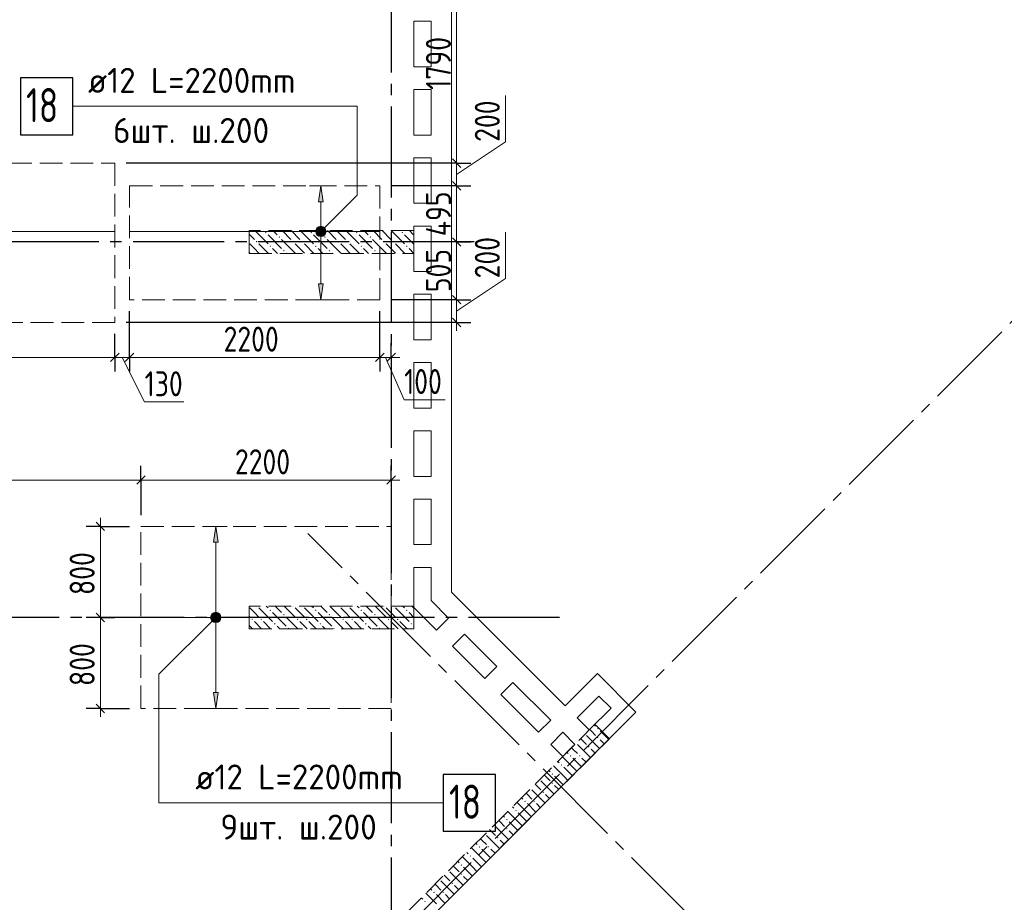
# Model space of a CAD drawing. Header units: millimetres. Extents: x 0 to 43617, y 0 to 59400.
# Tile 14 of 25: x 18558 to 27214, y 29926 to 37684. Entities that reach past the tile are written whole.
import ezdxf

# ---------------------------------------------------------------- set-up
doc = ezdxf.new("R2010")
doc.units = ezdxf.units.MM
doc.linetypes.add('______2', pattern=[270, 200, -70])
doc.linetypes.add('______5', pattern=[1100, 800, -100, 100, -100])
for name, color, linetype, lineweight in [('Standard', 7, 'Continuous', 25), ('ДОП Верх по У', 7, 'Continuous', 25), ('ЖБ Перекрытие верхний уровень', 7, 'Continuous', 35), ('ЖБ Пилон', 7, 'Continuous', 35), ('ЖБ Стена верхний уровень', 7, 'Continuous', 35), ('Оси', 40, '______5', 18), ('Позиционная метка номер позиции', 7, 'Continuous', 13), ('Примечания', 7, 'Continuous', 25)]:
    doc.layers.add(name, color=color, linetype=linetype, lineweight=lineweight)
doc.styles.add('GOST 2.304-81', font='txt')
doc.styles.add('ISOCPEUR', font='txt')

msp = doc.modelspace()

# ---------------------------------------------------------------- hatches: boundary and pattern name
at = {"layer": 'ДОП Верх по У', "linetype": 'Continuous', "lineweight": 13, "transparency": 33554687}
for points in [[(21225.8, 36083), (21205.8, 36223), (21185.8, 36083)], [(21168.3, 35823), (21243.3, 35823), (21238, 35841.8)], [(21168.3, 35823), (21238, 35841.8), (21173.6, 35841.8)], [(21173.6, 35841.8), (21238, 35841.8), (21224.5, 35855.3)], [(21173.6, 35841.8), (21224.5, 35855.3), (21187.1, 35855.3)], [(21187.1, 35855.3), (21224.5, 35855.3), (21205.8, 35860.5)], [(21173.6, 35804.3), (21243.3, 35823), (21168.3, 35823)], [(21173.6, 35804.3), (21238, 35804.3), (21243.3, 35823)], [(21187.1, 35790.8), (21238, 35804.3), (21173.6, 35804.3)], [(21187.1, 35790.8), (21224.5, 35790.8), (21238, 35804.3)], [(21224.5, 35790.8), (21187.1, 35790.8), (21205.8, 35785.5)], [(20301.6, 33090), (20281.6, 33230), (20261.6, 33090)], [(20249.3, 32448.8), (20313.8, 32448.8), (20300.3, 32462.3)], [(20249.3, 32448.8), (20300.3, 32462.3), (20262.8, 32462.3)], [(20262.8, 32462.3), (20300.3, 32462.3), (20281.6, 32467.5)], [(20244.1, 32430), (20319.1, 32430), (20313.8, 32448.8)], [(20244.1, 32430), (20313.8, 32448.8), (20249.3, 32448.8)], [(20249.3, 32411.3), (20319.1, 32430), (20244.1, 32430)], [(20249.3, 32411.3), (20313.8, 32411.3), (20319.1, 32430)], [(20262.8, 32397.8), (20313.8, 32411.3), (20249.3, 32411.3)], [(20262.8, 32397.8), (20300.3, 32397.8), (20313.8, 32411.3)], [(20300.3, 32397.8), (20262.8, 32397.8), (20281.6, 32392.5)]]:
    msp.add_hatch(color=7, dxfattribs=at).paths.add_polyline_path(points)
for points in [[(21225.8, 35363), (21205.8, 35223), (21185.8, 35363)], [(20301.6, 31770), (20281.6, 31630), (20261.6, 31770)]]:
    msp.add_hatch(color=7, dxfattribs=at).paths.add_polyline_path(points, flags=16)
at = {"layer": 'ЖБ Пилон', "linetype": 'Continuous', "lineweight": 18, "transparency": 33554687}
for points in [[(20714.5, 35813.1), (20721, 35819.6), (20727.4, 35813.1), (20721, 35806.6)], [(20834.5, 35773.1), (20840.9, 35779.6), (20847.4, 35773.1), (20840.9, 35766.6)], [(21114.5, 35813.1), (21121, 35819.6), (21127.4, 35813.1), (21121, 35806.6)], [(21234.5, 35773.1), (21240.9, 35779.6), (21247.4, 35773.1), (21240.9, 35766.6)], [(21514.5, 35813.1), (21521, 35819.6), (21527.4, 35813.1), (21521, 35806.6)], [(21634.5, 35773.1), (21640.9, 35779.6), (21647.4, 35773.1), (21640.9, 35766.6)], [(21914.5, 35813.1), (21921, 35819.6), (21927.4, 35813.1), (21921, 35806.6)], [(20634.5, 35733.1), (20640.9, 35739.6), (20647.4, 35733.1), (20640.9, 35726.6)], [(20754.4, 35693.1), (20760.9, 35699.6), (20767.4, 35693.1), (20760.9, 35686.6)], [(20954.4, 35733.1), (20960.9, 35739.6), (20967.4, 35733.1), (20960.9, 35726.6)], [(21034.5, 35733.1), (21040.9, 35739.6), (21047.4, 35733.1), (21040.9, 35726.6)], [(21154.4, 35693.1), (21160.9, 35699.6), (21167.4, 35693.1), (21160.9, 35686.6)], [(21354.4, 35733.1), (21360.9, 35739.6), (21367.4, 35733.1), (21360.9, 35726.6)], [(21434.5, 35733.1), (21440.9, 35739.6), (21447.4, 35733.1), (21440.9, 35726.6)], [(21554.4, 35693.1), (21560.9, 35699.6), (21567.4, 35693.1), (21560.9, 35686.6)], [(21754.4, 35733.1), (21760.9, 35739.6), (21767.4, 35733.1), (21760.9, 35726.6)], [(21834.5, 35733.1), (21840.9, 35739.6), (21847.4, 35733.1), (21840.9, 35726.6)], [(21954.4, 35693.1), (21960.9, 35699.6), (21967.4, 35693.1), (21960.9, 35686.6)], [(20874.5, 35653.1), (20881, 35659.6), (20887.5, 35653.1), (20881, 35646.6)], [(21274.5, 35653.1), (21281, 35659.6), (21287.5, 35653.1), (21281, 35646.6)], [(21674.5, 35653.1), (21681, 35659.6), (21687.5, 35653.1), (21681, 35646.6)], [(20644.3, 32530), (20640.9, 32526.6), (20637.6, 32530)], [(20754.4, 32493.1), (20760.9, 32499.6), (20767.4, 32493.1), (20760.9, 32486.6)], [(20964.3, 32530), (20960.9, 32526.6), (20957.6, 32530)], [(21044.3, 32530), (21040.9, 32526.6), (21037.6, 32530)], [(21154.4, 32493.1), (21160.9, 32499.6), (21167.4, 32493.1), (21160.9, 32486.6)], [(21364.3, 32530), (21360.9, 32526.6), (21357.6, 32530)], [(21444.3, 32530), (21440.9, 32526.6), (21437.6, 32530)], [(21554.4, 32493.1), (21560.9, 32499.6), (21567.4, 32493.1), (21560.9, 32486.6)], [(21764.3, 32530), (21760.9, 32526.6), (21757.6, 32530)], [(21844.3, 32530), (21840.9, 32526.6), (21837.6, 32530)], [(21954.4, 32493.1), (21960.9, 32499.6), (21967.4, 32493.1), (21960.9, 32486.6)], [(20594.5, 32413.1), (20601, 32419.6), (20607.5, 32413.1), (20601, 32406.6)], [(20674.5, 32413.1), (20681, 32419.6), (20687.5, 32413.1), (20681, 32406.6)], [(20794.5, 32373.1), (20801, 32379.6), (20807.5, 32373.1), (20801, 32366.6)], [(20874.5, 32453.1), (20881, 32459.6), (20887.5, 32453.1), (20881, 32446.6)], [(20994.5, 32413.1), (21001, 32419.6), (21007.5, 32413.1), (21001, 32406.6)], [(21074.5, 32413.1), (21081, 32419.6), (21087.5, 32413.1), (21081, 32406.6)], [(21194.5, 32373.1), (21201, 32379.6), (21207.5, 32373.1), (21201, 32366.6)], [(21274.5, 32453.1), (21281, 32459.6), (21287.5, 32453.1), (21281, 32446.6)], [(21394.5, 32413.1), (21401, 32419.6), (21407.5, 32413.1), (21401, 32406.6)], [(21474.5, 32413.1), (21481, 32419.6), (21487.5, 32413.1), (21481, 32406.6)], [(21594.5, 32373.1), (21601, 32379.6), (21607.5, 32373.1), (21601, 32366.6)], [(21674.5, 32453.1), (21681, 32459.6), (21687.5, 32453.1), (21681, 32446.6)], [(21794.5, 32413.1), (21801, 32419.6), (21807.5, 32413.1), (21801, 32406.6)], [(21874.5, 32413.1), (21881, 32419.6), (21887.5, 32413.1), (21881, 32406.6)], [(21994.5, 32373.1), (22001, 32379.6), (22007.5, 32373.1), (22001, 32366.6)], [(20914.5, 32333.1), (20921, 32339.6), (20927.4, 32333.1), (20924.3, 32330), (20917.6, 32330)], [(21314.5, 32333.1), (21321, 32339.6), (21327.4, 32333.1), (21324.3, 32330), (21317.6, 32330)], [(21714.5, 32333.1), (21721, 32339.6), (21727.4, 32333.1), (21724.3, 32330), (21717.6, 32330)]]:
    msp.add_hatch(color=7, dxfattribs=at).paths.add_polyline_path(points, flags=16)
at = {"layer": 'ЖБ Стена верхний уровень', "linetype": 'Continuous', "lineweight": 18, "transparency": 33554687}
for points in [[(23634.5, 31453.1), (23640.9, 31459.6), (23647.4, 31453.1), (23640.9, 31446.6)], [(23634.5, 31373.1), (23640.9, 31379.6), (23647.4, 31373.1), (23640.9, 31366.6)], [(23554.4, 31293.1), (23560.9, 31299.6), (23567.4, 31293.1), (23560.9, 31286.6)], [(23394.5, 31213.1), (23401, 31219.6), (23407.5, 31213.1), (23401, 31206.6)], [(23474.5, 31213.1), (23481, 31219.6), (23487.5, 31213.1), (23481, 31206.6)], [(23314.5, 31133.1), (23321, 31139.6), (23327.4, 31133.1), (23321, 31126.6)], [(23234.5, 31053.1), (23240.9, 31059.6), (23247.4, 31053.1), (23240.9, 31046.6)], [(23234.5, 30973.1), (23240.9, 30979.6), (23247.4, 30973.1), (23240.9, 30966.6)], [(22994.5, 30813.1), (23001, 30819.6), (23007.5, 30813.1), (23001, 30806.6)], [(23074.5, 30813.1), (23081, 30819.6), (23087.5, 30813.1), (23081, 30806.6)], [(23154.4, 30893.1), (23160.9, 30899.6), (23167.4, 30893.1), (23160.9, 30886.6)], [(22914.5, 30733.1), (22921, 30739.6), (22927.4, 30733.1), (22921, 30726.6)], [(22834.5, 30653.1), (22840.9, 30659.6), (22847.4, 30653.1), (22840.9, 30646.6)], [(22834.5, 30573.1), (22840.9, 30579.6), (22847.4, 30573.1), (22840.9, 30566.6)], [(22754.4, 30493.1), (22760.9, 30499.6), (22767.4, 30493.1), (22760.9, 30486.6)], [(22594.5, 30413.1), (22601, 30419.6), (22607.5, 30413.1), (22601, 30406.6)], [(22674.5, 30413.1), (22681, 30419.6), (22687.5, 30413.1), (22681, 30406.6)], [(22514.5, 30333.1), (22521, 30339.6), (22527.4, 30333.1), (22521, 30326.6)], [(22434.5, 30253.1), (22440.9, 30259.6), (22447.4, 30253.1), (22440.9, 30246.6)], [(22434.5, 30173.1), (22440.9, 30179.6), (22447.4, 30173.1), (22440.9, 30166.6)], [(22354.4, 30093.1), (22360.9, 30099.6), (22367.4, 30093.1), (22360.9, 30086.6)], [(22194.5, 30013.1), (22201, 30019.6), (22207.5, 30013.1), (22201, 30006.6)], [(22274.5, 30013.1), (22281, 30019.6), (22287.5, 30013.1), (22281, 30006.6)], [(22114.5, 29933.1), (22121, 29939.6), (22127.4, 29933.1), (22121, 29926.6)]]:
    msp.add_hatch(color=7, dxfattribs=at).paths.add_polyline_path(points, flags=16)
at = {"layer": 'Позиционная метка номер позиции', "linetype": 'Continuous', "lineweight": 13, "transparency": 33554687}
for points in [[(21162.5, 35834.5), (21237.6, 35791.2), (21174, 35854.8)], [(21174, 35854.8), (21249.1, 35811.6), (21194.3, 35866.3)], [(21174, 35854.8), (21237.6, 35791.2), (21249.1, 35811.6)], [(21194.3, 35866.3), (21249.1, 35811.6), (21249.1, 35834.5)], [(21194.3, 35866.3), (21249.1, 35834.5), (21217.2, 35866.3)], [(21217.2, 35866.3), (21249.1, 35834.5), (21237.6, 35854.8)], [(21162.5, 35811.6), (21217.2, 35779.7), (21162.5, 35834.5)], [(21162.5, 35834.5), (21217.2, 35779.7), (21237.6, 35791.2)], [(21194.3, 35779.7), (21162.5, 35811.6), (21174, 35791.2)], [(21162.5, 35811.6), (21194.3, 35779.7), (21217.2, 35779.7)], [(20313.4, 32398.2), (20249.8, 32461.8), (20238.3, 32441.5)], [(20324.9, 32418.6), (20270.1, 32473.3), (20249.8, 32461.8)], [(20324.9, 32418.6), (20249.8, 32461.8), (20313.4, 32398.2)], [(20324.9, 32441.5), (20293, 32473.3), (20270.1, 32473.3)], [(20324.9, 32441.5), (20270.1, 32473.3), (20324.9, 32418.6)], [(20293, 32473.3), (20324.9, 32441.5), (20313.4, 32461.8)], [(20313.4, 32398.2), (20238.3, 32441.5), (20293, 32386.7)], [(20293, 32386.7), (20238.3, 32441.5), (20238.3, 32418.6)], [(20293, 32386.7), (20238.3, 32418.6), (20270.1, 32386.7)], [(20270.1, 32386.7), (20238.3, 32418.6), (20249.8, 32398.2)]]:
    msp.add_hatch(color=7, dxfattribs=at).paths.add_polyline_path(points)

# ---------------------------------------------------------------- linework, layer by layer
at = {"layer": 'Standard', "color": 7, "linetype": 'Continuous', "lineweight": 13, "transparency": 33554687}
for p, q in [((22399, 38213), (22399, 36423)), ((22828.9, 36610.2), (22828.9, 37016.8)), ((22399, 36323), (22828.9, 36610.2)), ((22399, 36423), (22399, 36223)), ((22399, 36223), (22399, 35730)), ((22828.9, 35410.2), (22828.9, 35816.8)), ((22399, 35730), (22399, 35223)), ((22399, 35123), (22828.9, 35410.2)), ((22399, 35223), (22399, 35023)), ((22399, 35023), (22399, 34948)), ((16324, 34715.9), (19394, 34715.9)), ((19394, 34715.9), (19524, 34715.9)), ((19459, 34715.9), (19656.3, 34323.6)), ((19524, 34715.9), (21724, 34715.9)), ((21724, 34715.9), (21824, 34715.9)), ((21774, 34715.9), (21937.7, 34343.2)), ((21824, 34715.9), (21899, 34715.9)), ((19656.3, 34323.6), (20000.4, 34323.6)), ((21937.7, 34343.2), (22297.4, 34343.2)), ((16324, 33637.7), (19624, 33637.7)), ((19624, 33637.7), (21824, 33637.7)), ((21824, 33637.7), (21899, 33637.7)), ((19266.9, 33230), (19266.9, 33305)), ((19266.9, 32430), (19266.9, 31630)), ((19266.9, 31630), (19266.9, 31555))]:
    msp.add_line(p, q, dxfattribs=at)
at = {"layer": 'Standard', "color": 7, "linetype": 'Continuous', "lineweight": 25, "transparency": 33554687}
for p, q in [((22361.5, 36460.5), (22436.5, 36385.5)), ((22361.5, 36260.5), (22436.5, 36185.5)), ((22361.5, 35767.5), (22436.5, 35692.5)), ((22361.5, 35260.5), (22436.5, 35185.5)), ((22361.5, 35060.5), (22436.5, 34985.5)), ((19356.5, 34678.4), (19431.5, 34753.4)), ((19486.5, 34678.4), (19561.5, 34753.4)), ((21686.5, 34678.4), (21761.5, 34753.4)), ((21786.5, 34678.4), (21861.5, 34753.4)), ((19586.5, 33600.2), (19661.5, 33675.2)), ((21786.5, 33600.2), (21861.5, 33675.2)), ((19229.4, 33267.5), (19304.4, 33192.5)), ((19229.4, 32467.5), (19304.4, 32392.5)), ((19229.4, 31667.5), (19304.4, 31592.5))]:
    msp.add_line(p, q, dxfattribs=at)
at = {"layer": 'Standard', "color": 251, "linetype": 'Continuous', "lineweight": -3, "true_color": 0x656565, "transparency": 33554687}
for p, q in [((22399, 36423), (22274, 36423)), ((22399, 36423), (22524, 36423)), ((22399, 36223), (22274, 36223)), ((22399, 36223), (22524, 36223)), ((22399, 35730), (22274, 35730)), ((22399, 35730), (22524, 35730)), ((22399, 35730), (22399, 35730)), ((22399, 35223), (21824, 35223)), ((22399, 35223), (22274, 35223)), ((22399, 35223), (22524, 35223)), ((21724, 34715.9), (21724, 35123)), ((22399, 35023), (19494, 35023)), ((22399, 35023), (22274, 35023)), ((22399, 35023), (22524, 35023)), ((19394, 34715.9), (19394, 34840.9)), ((19524, 34715.9), (19524, 34840.9)), ((21724, 34715.9), (21724, 34840.9)), ((21824, 34715.9), (21824, 34840.9)), ((19394, 34715.9), (19394, 34590.9)), ((19524, 34715.9), (19524, 34590.9)), ((21724, 34715.9), (21724, 34590.9)), ((21824, 34715.9), (21824, 34590.9)), ((21824, 34715.9), (21824, 34715.9)), ((19624, 33637.7), (19624, 33762.7)), ((21824, 33637.7), (21824, 33762.7)), ((19624, 33637.7), (19624, 33512.7)), ((19624, 33637.7), (19624, 33330)), ((21824, 33637.7), (21824, 33512.7)), ((21824, 33637.7), (21824, 33637.7)), ((19266.9, 33230), (19141.9, 33230)), ((19266.9, 33230), (19391.9, 33230)), ((19266.9, 33230), (19524, 33230)), ((19266.9, 32430), (19141.9, 32430)), ((19266.9, 32430), (19391.9, 32430)), ((19266.9, 32430), (19266.9, 32430)), ((19266.9, 31630), (19141.9, 31630)), ((19266.9, 31630), (19391.9, 31630)), ((19266.9, 31630), (19524, 31630))]:
    msp.add_line(p, q, dxfattribs=at)
for points in [[(22399, 36423), (22382, 36423), (22382, 36423), (22382, 36423), (22382, 36423), (19494, 36423)], [(22399, 36223), (22382, 36223), (22382, 36223), (22382, 36223), (22382, 36223), (21824, 36223)], [(19524, 34715.9), (19524, 34732.9), (19524, 34732.9), (19524, 35123)], [(19394, 34715.9), (19394, 34732.9), (19394, 34732.9), (19394, 34923)]]:
    msp.add_lwpolyline(points, dxfattribs=at)
at = {"layer": 'Standard', "color": 7, "linetype": 'Continuous', "lineweight": 13, "transparency": 33554687}
msp.add_lwpolyline([(19266.9, 33230), (19266.9, 32562.8), (19266.9, 32562.8), (19266.9, 32430)], dxfattribs=at)
at = {"layer": 'ДОП Верх по У', "color": 7, "linetype": 'Continuous', "lineweight": 13, "transparency": 33554687}
for p, q in [((19138, 36923), (21224, 36923)), ((20081.6, 30800), (22167.6, 30800))]:
    msp.add_line(p, q, dxfattribs=at)
at = {"layer": 'ДОП Верх по У', "color": 251, "linetype": 'Continuous', "lineweight": 13, "true_color": 0x494949, "transparency": 33554687}
for p, q in [((21205.8, 36223), (21105.8, 36223)), ((21205.8, 36223), (21185.8, 36083)), ((21225.8, 36083), (21205.8, 36223)), ((21205.8, 36223), (21305.8, 36223)), ((21205.8, 36223), (21205.8, 36223)), ((21185.8, 36083), (21225.8, 36083)), ((21205.8, 35853), (21205.8, 36083)), ((21168.3, 35823), (21168.3, 35823)), ((21205.8, 35363), (21205.8, 35793)), ((21243.3, 35823), (21243.3, 35823)), ((21205.8, 35223), (21185.8, 35363)), ((21185.8, 35363), (21225.8, 35363)), ((21225.8, 35363), (21205.8, 35223)), ((21205.8, 35223), (21105.8, 35223)), ((21205.8, 35223), (21305.8, 35223)), ((21205.8, 35223), (21205.8, 35223)), ((20281.6, 33230), (20181.6, 33230)), ((20281.6, 33230), (20261.6, 33090)), ((20301.6, 33090), (20281.6, 33230)), ((20281.6, 33230), (20381.6, 33230)), ((20281.6, 33230), (20281.6, 33230)), ((20261.6, 33090), (20301.6, 33090)), ((20281.6, 32460), (20281.6, 33090)), ((20244.1, 32430), (20244.1, 32430)), ((20281.6, 31770), (20281.6, 32400)), ((20319.1, 32430), (20319.1, 32430)), ((20281.6, 31630), (20261.6, 31770)), ((20261.6, 31770), (20301.6, 31770)), ((20301.6, 31770), (20281.6, 31630)), ((20281.6, 31630), (20181.6, 31630)), ((20281.6, 31630), (20381.6, 31630)), ((20281.6, 31630), (20281.6, 31630))]:
    msp.add_line(p, q, dxfattribs=at)
at = {"layer": 'ДОП Верх по У', "color": 7, "linetype": 'Continuous', "lineweight": 18, "transparency": 33554687}
for p, q in [((19388, 35823), (15500, 35823)), ((21718, 35823), (19530, 35823)), ((19630, 32430), (21818, 32430))]:
    msp.add_line(p, q, dxfattribs=at)
at = {"layer": 'ДОП Верх по У', "color": 7, "linetype": 'Continuous', "lineweight": 25, "transparency": 33554687}
for points in [[(18564, 36673), (19024, 36673), (19024, 37173), (18564, 37173), (18564, 36673)], [(22281.6, 30550), (22741.6, 30550), (22741.6, 31050), (22281.6, 31050), (22281.6, 30550)]]:
    msp.add_lwpolyline(points, dxfattribs=at)
at = {"layer": 'ДОП Верх по У', "color": 251, "linetype": 'Continuous', "lineweight": 13, "true_color": 0x494949, "transparency": 33554687}
for centre in [(21205.8, 35823), (20281.6, 32430)]:
    msp.add_circle(centre, 37.5, dxfattribs=at)
at = {"layer": 'ЖБ Перекрытие верхний уровень', "color": 7, "linetype": 'Continuous', "lineweight": 18, "transparency": 33554687}
for p, q in [((22354, 33070), (22354, 42420)), ((22024, 37670), (22174, 37670)), ((22024, 37270), (22024, 37670)), ((22174, 37670), (22174, 37270)), ((22174, 37270), (22024, 37270)), ((22024, 36670), (22024, 37070)), ((22024, 37070), (22174, 37070)), ((22174, 37070), (22174, 36670)), ((22174, 36670), (22024, 36670)), ((22024, 36470), (22174, 36470)), ((22024, 36070), (22024, 36470)), ((22174, 36470), (22174, 36070)), ((22174, 36070), (22024, 36070)), ((22024, 35470), (22024, 35870)), ((22024, 35870), (22174, 35870)), ((22174, 35870), (22174, 35470)), ((22174, 35470), (22024, 35470)), ((22024, 35270), (22174, 35270)), ((22024, 34870), (22024, 35270)), ((22174, 35270), (22174, 34870)), ((22174, 34870), (22024, 34870)), ((22024, 34270), (22024, 34670)), ((22024, 34670), (22174, 34670)), ((22174, 34670), (22174, 34270)), ((22174, 34270), (22024, 34270)), ((22024, 34070), (22174, 34070)), ((22024, 33670), (22024, 34070)), ((22174, 34070), (22174, 33670)), ((22174, 33670), (22024, 33670)), ((22024, 33070), (22024, 33470)), ((22024, 33470), (22174, 33470)), ((22174, 33470), (22174, 33070)), ((22174, 33070), (22024, 33070)), ((22354, 32653), (22354, 33070)), ((22024, 32516.4), (22024, 32870)), ((22024, 32870), (22174, 32870)), ((22174, 32870), (22174, 32578.5)), ((23353.7, 31653.3), (22354, 32653)), ((22174, 32578.5), (22328.4, 32424.1)), ((22222.3, 32318), (22024, 32516.4)), ((22328.4, 32424.1), (22222.3, 32318)), ((22363.8, 32176.6), (22469.8, 32282.7)), ((22469.8, 32282.7), (22752.7, 31999.8)), ((22646.6, 31893.8), (22363.8, 32176.6)), ((22752.7, 31999.8), (22646.6, 31893.8)), ((22788, 31752.3), (22894.1, 31858.4)), ((22894.1, 31858.4), (23226.4, 31526.1)), ((23636.5, 31936.2), (23353.7, 31653.3)), ((23976, 31596.8), (23636.5, 31936.2)), ((23120.4, 31420), (22788, 31752.3)), ((23459.8, 31547.3), (23650.7, 31738.2)), ((23650.7, 31738.2), (23756.8, 31632.1)), ((17689.8, 25310.6), (23976, 31596.8)), ((23756.8, 31632.1), (23565.8, 31441.2)), ((23226.4, 31526.1), (23120.4, 31420)), ((23565.8, 31441.2), (23459.8, 31547.3)), ((23226.4, 31313.9), (23332.5, 31420)), ((23332.5, 31420), (23438.6, 31313.9)), ((23332.5, 31207.9), (23226.4, 31313.9)), ((23438.6, 31313.9), (23332.5, 31207.9))]:
    msp.add_line(p, q, dxfattribs=at)
at = {"layer": 'ЖБ Пилон', "color": 253, "linetype": '______2', "lineweight": 13, "true_color": 0xa0a0a0, "transparency": 33554687}
for p, q in [((22024, 35830), (20574, 35830)), ((20574, 35830), (20574, 35630)), ((22024, 35630), (22024, 35830)), ((20574, 35630), (22024, 35630)), ((22024, 32530), (20574, 32530)), ((20574, 32530), (20574, 32330)), ((22024, 32330), (22024, 32530)), ((20574, 32330), (22024, 32330))]:
    msp.add_line(p, q, dxfattribs=at)
at = {"layer": 'ЖБ Пилон', "color": 9, "linetype": 'Continuous', "lineweight": 18, "true_color": 0xc7c7c7, "transparency": 33554687}
for p, q in [((20574, 35800.1), (20621, 35753.1)), ((20624.1, 35830), (20740.9, 35713.1)), ((20740.9, 35793.1), (20860.9, 35673.1)), ((20821, 35793.1), (20784.1, 35830)), ((20860.9, 35753.1), (20981, 35633.1)), ((20864.1, 35830), (20940.9, 35753.1)), ((20944.1, 35830), (21021, 35753.1)), ((21024.1, 35830), (21140.9, 35713.1)), ((21140.9, 35793.1), (21260.9, 35673.1)), ((21221, 35793.1), (21184.1, 35830)), ((21260.9, 35753.1), (21381, 35633.1)), ((21264.1, 35830), (21340.9, 35753.1)), ((21344.1, 35830), (21421, 35753.1)), ((21424.1, 35830), (21540.9, 35713.1)), ((21540.9, 35793.1), (21660.9, 35673.1)), ((21621, 35793.1), (21584.1, 35830)), ((21660.9, 35753.1), (21781, 35633.1)), ((21664.1, 35830), (21740.9, 35753.1)), ((21744.1, 35830), (21821, 35753.1)), ((21824.1, 35830), (21940.9, 35713.1)), ((21940.9, 35793.1), (22024, 35710.1)), ((22021, 35793.1), (21984.1, 35830)), ((20621, 35673.1), (20581, 35713.1)), ((20660.9, 35633.1), (20621, 35673.1)), ((20660.9, 35713.1), (20744.1, 35630)), ((20781, 35673.1), (20824.1, 35630)), ((21021, 35673.1), (20981, 35713.1)), ((21060.9, 35633.1), (21021, 35673.1)), ((21060.9, 35713.1), (21144.1, 35630)), ((21181, 35673.1), (21224.1, 35630)), ((21421, 35673.1), (21381, 35713.1)), ((21460.9, 35633.1), (21421, 35673.1)), ((21460.9, 35713.1), (21544.1, 35630)), ((21581, 35673.1), (21624.1, 35630)), ((21821, 35673.1), (21781, 35713.1)), ((21860.9, 35633.1), (21821, 35673.1)), ((21860.9, 35713.1), (21944.1, 35630)), ((21981, 35673.1), (22024, 35630.1)), ((20574, 35640.1), (20581, 35633.1)), ((20904.1, 35630), (20901, 35633.1)), ((21304.1, 35630), (21301, 35633.1)), ((21704.1, 35630), (21701, 35633.1)), ((20621, 32473.1), (20581, 32513.1)), ((20660.9, 32433.1), (20621, 32473.1)), ((20660.9, 32513.1), (20781, 32393.1)), ((20724.1, 32530), (20740.9, 32513.1)), ((20781, 32473.1), (20901, 32353.1)), ((20804.1, 32530), (20860.9, 32473.1)), ((20884.1, 32530), (20981, 32433.1)), ((21021, 32473.1), (20981, 32513.1)), ((21060.9, 32433.1), (21021, 32473.1)), ((21060.9, 32513.1), (21181, 32393.1)), ((21124.1, 32530), (21140.9, 32513.1)), ((21181, 32473.1), (21301, 32353.1)), ((21204.1, 32530), (21260.9, 32473.1)), ((21284.1, 32530), (21381, 32433.1)), ((21421, 32473.1), (21381, 32513.1)), ((21460.9, 32433.1), (21421, 32473.1)), ((21460.9, 32513.1), (21581, 32393.1)), ((21524.1, 32530), (21540.9, 32513.1)), ((21581, 32473.1), (21701, 32353.1)), ((21604.1, 32530), (21660.9, 32473.1)), ((21684.1, 32530), (21781, 32433.1)), ((21821, 32473.1), (21781, 32513.1)), ((21860.9, 32433.1), (21821, 32473.1)), ((21860.9, 32513.1), (21981, 32393.1)), ((21924.1, 32530), (21940.9, 32513.1)), ((21981, 32473.1), (22024, 32430.1)), ((22004.1, 32530), (22024, 32510.1)), ((20574, 32440.1), (20581, 32433.1)), ((20621, 32393.1), (20684.1, 32330)), ((20701, 32393.1), (20764.1, 32330)), ((21004.1, 32330), (20901, 32433.1)), ((21021, 32393.1), (21084.1, 32330)), ((21101, 32393.1), (21164.1, 32330)), ((21404.1, 32330), (21301, 32433.1)), ((21421, 32393.1), (21484.1, 32330)), ((21501, 32393.1), (21564.1, 32330)), ((21804.1, 32330), (21701, 32433.1)), ((21821, 32393.1), (21884.1, 32330)), ((21901, 32393.1), (21964.1, 32330)), ((20604.1, 32330), (20574, 32360.1)), ((20844.1, 32330), (20821, 32353.1)), ((21244.1, 32330), (21221, 32353.1)), ((21644.1, 32330), (21621, 32353.1)), ((22024, 32350.1), (22021, 32353.1))]:
    msp.add_line(p, q, dxfattribs=at)
at = {"layer": 'ЖБ Стена верхний уровень', "color": 251, "linetype": '______2', "lineweight": 13, "true_color": 0x656565, "transparency": 33554687}
for p, q in [((23615.3, 31490.7), (17435.2, 25310.6)), ((23742.6, 31363.4), (23615.3, 31490.7)), ((17562.5, 25183.3), (23742.6, 31363.4))]:
    msp.add_line(p, q, dxfattribs=at)
at = {"layer": 'ЖБ Стена верхний уровень', "color": 9, "linetype": 'Continuous', "lineweight": 18, "true_color": 0xc7c7c7, "transparency": 33554687}
for p, q in [((23581, 31433.1), (23569.4, 31444.7)), ((23621, 31393.1), (23581, 31433.1)), ((23609.4, 31484.7), (23621, 31473.1)), ((23660.9, 31433.1), (23736.6, 31357.4)), ((23489.4, 31364.7), (23540.9, 31313.1)), ((23540.9, 31393.1), (23656.6, 31277.4)), ((23660.9, 31353.1), (23696.6, 31317.4)), ((23421, 31273.1), (23409.4, 31284.7)), ((23460.9, 31233.1), (23421, 31273.1)), ((23460.9, 31313.1), (23576.6, 31197.4)), ((23581, 31273.1), (23616.6, 31237.4)), ((23289.4, 31164.7), (23301, 31153.1)), ((23421, 31113.1), (23329.4, 31204.7)), ((23369.4, 31244.7), (23381, 31233.1)), ((23421, 31193.1), (23496.6, 31117.4)), ((23501, 31193.1), (23536.6, 31157.4)), ((23209.4, 31084.7), (23221, 31073.1)), ((23340.9, 31033.1), (23249.4, 31124.7)), ((23340.9, 31113.1), (23416.6, 31037.4)), ((23421, 31113.1), (23456.6, 31077.4)), ((23140.9, 30993.1), (23256.6, 30877.4)), ((23181, 31033.1), (23169.4, 31044.7)), ((23221, 30993.1), (23181, 31033.1)), ((23260.9, 31033.1), (23336.6, 30957.4)), ((23340.9, 31033.1), (23376.6, 30997.4)), ((23060.9, 30913.1), (23176.6, 30797.4)), ((23089.4, 30964.7), (23140.9, 30913.1)), ((23260.9, 30953.1), (23296.6, 30917.4)), ((22969.4, 30844.7), (22981, 30833.1)), ((23021, 30873.1), (23009.4, 30884.7)), ((23060.9, 30833.1), (23021, 30873.1)), ((23181, 30873.1), (23216.6, 30837.4)), ((22889.4, 30764.7), (22901, 30753.1)), ((23021, 30713.1), (22929.4, 30804.7)), ((23021, 30793.1), (23096.6, 30717.4)), ((23101, 30793.1), (23136.6, 30757.4)), ((22781, 30633.1), (22769.4, 30644.7)), ((22809.4, 30684.7), (22821, 30673.1)), ((22940.9, 30633.1), (22849.4, 30724.7)), ((22940.9, 30713.1), (23016.6, 30637.4)), ((23021, 30713.1), (23056.6, 30677.4)), ((22689.4, 30564.7), (22740.9, 30513.1)), ((22740.9, 30593.1), (22856.6, 30477.4)), ((22821, 30593.1), (22781, 30633.1)), ((22860.9, 30633.1), (22936.6, 30557.4)), ((22940.9, 30633.1), (22976.6, 30597.4)), ((22621, 30473.1), (22609.4, 30484.7)), ((22660.9, 30433.1), (22621, 30473.1)), ((22660.9, 30513.1), (22776.6, 30397.4)), ((22781, 30473.1), (22816.6, 30437.4)), ((22860.9, 30553.1), (22896.6, 30517.4)), ((22621, 30313.1), (22529.4, 30404.7)), ((22569.4, 30444.7), (22581, 30433.1)), ((22621, 30393.1), (22696.6, 30317.4)), ((22701, 30393.1), (22736.6, 30357.4)), ((22540.9, 30233.1), (22449.4, 30324.7)), ((22489.4, 30364.7), (22501, 30353.1)), ((22540.9, 30313.1), (22616.6, 30237.4)), ((22621, 30313.1), (22656.6, 30277.4)), ((22381, 30233.1), (22369.4, 30244.7)), ((22421, 30193.1), (22381, 30233.1)), ((22409.4, 30284.7), (22421, 30273.1)), ((22460.9, 30233.1), (22536.6, 30157.4)), ((22540.9, 30233.1), (22576.6, 30197.4)), ((22289.4, 30164.7), (22340.9, 30113.1)), ((22340.9, 30193.1), (22456.6, 30077.4)), ((22460.9, 30153.1), (22496.6, 30117.4)), ((22169.4, 30044.7), (22181, 30033.1)), ((22221, 30073.1), (22209.4, 30084.7)), ((22260.9, 30033.1), (22221, 30073.1)), ((22260.9, 30113.1), (22376.6, 29997.4)), ((22381, 30073.1), (22416.6, 30037.4)), ((22089.4, 29964.7), (22101, 29953.1)), ((22221, 29913.1), (22129.4, 30004.7)), ((22221, 29993.1), (22296.6, 29917.4)), ((22301, 29993.1), (22336.6, 29957.4))]:
    msp.add_line(p, q, dxfattribs=at)
at = {"layer": 'Оси', "color": 8, "linetype": '______5', "lineweight": -3, "transparency": 33554687}
for p, q in [((21824, 57820), (21824, 7100)), ((9515.6, 17263.7), (28171.9, 35920)), ((22554, 35730), (3600, 35730)), ((29170.5, 25087.1), (21090.3, 33167.2)), ((23304, 32430), (3600, 32430))]:
    msp.add_line(p, q, dxfattribs=at)
at = {"layer": 'Позиционная метка номер позиции', "color": 7, "linetype": 'Continuous', "lineweight": 13, "transparency": 33554687}
for p, q in [((21174, 35854.8), (21174, 35854.8)), ((21237.6, 35854.8), (21237.6, 35854.8)), ((21174, 35791.2), (21174, 35791.2)), ((21237.6, 35791.2), (21237.6, 35791.2)), ((20249.8, 32461.8), (20249.8, 32461.8)), ((20313.4, 32461.8), (20313.4, 32461.8)), ((20249.8, 32398.2), (20249.8, 32398.2)), ((20313.4, 32398.2), (20313.4, 32398.2))]:
    msp.add_line(p, q, dxfattribs=at)
for points in [[(21205.8, 35823), (21524, 36141.2), (21524, 36923), (19024, 36923)], [(20281.6, 32430), (19781.6, 31930), (19781.6, 30800), (22281.6, 30800)]]:
    msp.add_lwpolyline(points, dxfattribs=at)
for centre in [(21205.8, 35823), (20281.6, 32430)]:
    msp.add_circle(centre, 45, dxfattribs=at)
at = {"layer": 'Примечания', "color": 7, "linetype": '______2', "lineweight": 18, "transparency": 33554687}
for p, q in [((15494, 36423), (19394, 36423)), ((19394, 36423), (19394, 35023)), ((19524, 36223), (21724, 36223)), ((19524, 35223), (19524, 36223)), ((21724, 36223), (21724, 35223)), ((21724, 35223), (19524, 35223)), ((19394, 35023), (15494, 35023)), ((19624, 33230), (21824, 33230)), ((19624, 31630), (19624, 33230)), ((21824, 33230), (21824, 31630)), ((21824, 31630), (19624, 31630))]:
    msp.add_line(p, q, dxfattribs=at)

# ---------------------------------------------------------------- texts
at = {"layer": 'Standard', "color": 7, "linetype": 'Continuous', "lineweight": 25, "transparency": 33554687, "char_height": 220, "attachment_point": 7, "rotation": 90, "style": 'GOST 2.304-81'}
for s, insert, width in [('1790', (22349, 37067.8), 625.741), ('200', (22778.9, 36610.2), 531.967), ('495', (22349, 35781.1), 516.396), ('200', (22778.9, 35410.2), 531.967), ('505', (22349, 35288.9), 500.826), ('800', (19216.9, 32626.7), 531.967), ('800', (19216.9, 31826.7), 531.967)]:
    msp.add_mtext(s, dxfattribs=dict(at, insert=insert, width=width))
at = {"layer": 'Standard', "color": 7, "linetype": 'Continuous', "lineweight": 25, "transparency": 33554687, "char_height": 220, "attachment_point": 7, "style": 'GOST 2.304-81'}
for s, insert, width in [('2200', (20350.3, 34765.9), 672.622), ('130', (19656.3, 34373.7), 469.503), ('100', (21937.7, 34393.2), 485.092), ('2200', (20450.3, 33687.7), 672.622)]:
    msp.add_mtext(s, dxfattribs=dict(at, insert=insert, width=width))
at = {"layer": 'ДОП Верх по У', "color": 7, "linetype": 'Continuous', "lineweight": 13, "transparency": 33554687, "attachment_point": 7, "style": 'ISOCPEUR'}
for s, insert, char_height, width in [('\\W0.96;ø12 L=2200mm ', (19158, 37040.4), 220, 2150.516), ('\\W0.75;18', (18614, 36783), 300, 472.272), ('\\W0.97;6шт. ш.200 ', (19378, 36600.3), 220, 1712.337), ('\\W0.96;ø12 L=2200mm ', (20101.6, 30917.4), 220, 2150.523), ('\\W0.75;18', (22331.6, 30660), 300, 472.272), ('\\W0.97;9шт. ш.200 ', (20321.6, 30477.4), 220, 1712.324)]:
    msp.add_mtext(s, dxfattribs=dict(at, insert=insert, char_height=char_height, width=width))

doc.saveas('drawing.dxf')
